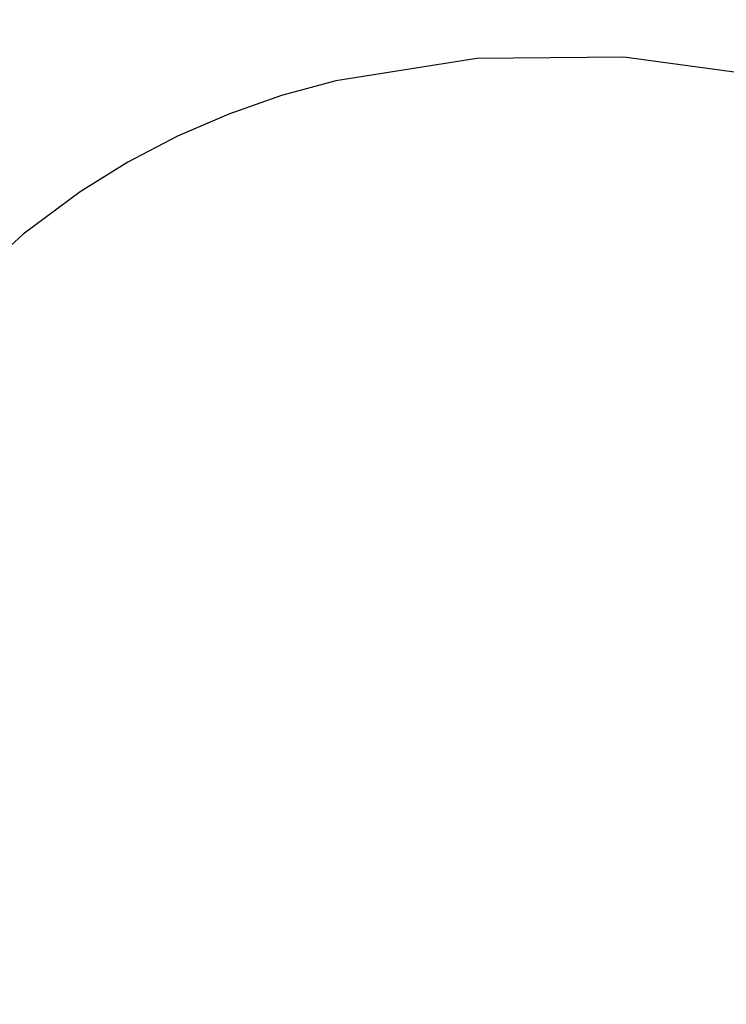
# Model space of a CAD drawing. Header units: millimetres. Extents: x 8 to 473, y 11 to 654.
# Tile 225 of 256: x 417.519 to 417.799, y 202.491 to 202.881. Entities that reach past the tile are written whole.
import ezdxf

# ---------------------------------------------------------------- set-up
doc = ezdxf.new("R2010")
doc.units = ezdxf.units.MM

msp = doc.modelspace()

# ---------------------------------------------------------------- linework, layer by layer
at = {"color": 7, "linetype": 'Continuous', "lineweight": 30, "flags": 128}
msp.add_lwpolyline([(417.83808, 202.85509), (417.75837, 202.86594), (417.70023, 202.86534), (417.64441, 202.85659), (417.62292, 202.8507), (417.60199, 202.84338), (417.58168, 202.83461), (417.56205, 202.82437), (417.54314, 202.81262), (417.52064, 202.79582), (417.4982, 202.77533), (417.47633, 202.75072), (417.45556, 202.72155), (417.43649, 202.68741), (417.41974, 202.64788), (417.40629, 202.60368), (417.39683, 202.55631), (417.39136, 202.506), (417.38986, 202.45301), (417.39227, 202.39759), (417.40228, 202.31772), (417.41956, 202.23731), (417.44328, 202.15735), (417.47259, 202.07871)], dxfattribs=at)
at = {"color": 7, "linetype": 'Continuous', "lineweight": 30}
msp.add_open_spline([(417.65436, 204.46352), (417.66003, 204.49333), (417.6733, 204.56311), (417.70562, 204.66373), (417.74916, 204.76606), (417.80227, 204.85897), (417.86429, 204.9422), (417.93511, 205.01509), (418.01442, 205.07711), (418.10211, 205.12746), (418.19756, 205.16587), (418.30004, 205.19238), (418.40881, 205.20695), (418.51684, 205.2094), (418.62249, 205.20191), (418.72452, 205.18653), (418.82912, 205.16277), (418.93587, 205.1306), (419.04437, 205.08999), (419.15415, 205.04094), (419.26472, 204.9835), (419.37553, 204.91814), (419.48607, 204.84529), (419.59589, 204.76537), (419.70453, 204.67881), (419.81154, 204.58603), (419.91644, 204.48743), (420.0188, 204.38345), (420.11813, 204.27448), (420.214, 204.16096), (420.30593, 204.0433), (420.39919, 203.91393), (420.49202, 203.7728), (420.58257, 203.62041), (420.66497, 203.46607), (420.73893, 203.3107), (420.80417, 203.15519), (420.86039, 203.00043), (420.90729, 202.84733), (420.94459, 202.69676), (420.97197, 202.54963), (420.98917, 202.40681), (420.9958, 202.26921), (420.99205, 202.13748), (420.97814, 202.01222), (420.9543, 201.89409), (420.92075, 201.78372), (420.87768, 201.68175), (420.82532, 201.58882), (420.76388, 201.50559), (420.69355, 201.4327), (420.61456, 201.3708), (420.52713, 201.32056), (420.43208, 201.28181), (420.32968, 201.25541), (420.23951, 201.24129), (420.18159, 201.24058), (420.16202, 201.24034)], degree=3, knots=[0, 0, 0, 0, 0.014555, 0.034076, 0.05358, 0.073067, 0.092541, 0.112007, 0.131477, 0.150962, 0.170467, 0.18999, 0.209526, 0.229065, 0.245346, 0.261618, 0.277878, 0.294128, 0.31037, 0.326614, 0.342856, 0.359092, 0.375332, 0.39158, 0.407839, 0.424107, 0.440386, 0.456672, 0.472967, 0.489273, 0.505593, 0.521936, 0.541535, 0.561094, 0.580629, 0.600152, 0.619667, 0.639173, 0.658668, 0.678149, 0.697617, 0.717074, 0.736538, 0.756025, 0.775537, 0.795068, 0.81461, 0.834151, 0.853682, 0.873193, 0.892683, 0.912154, 0.931617, 0.951085, 0.970561, 0.99005, 1, 1, 1, 1], dxfattribs=at)

doc.saveas('drawing.dxf')
